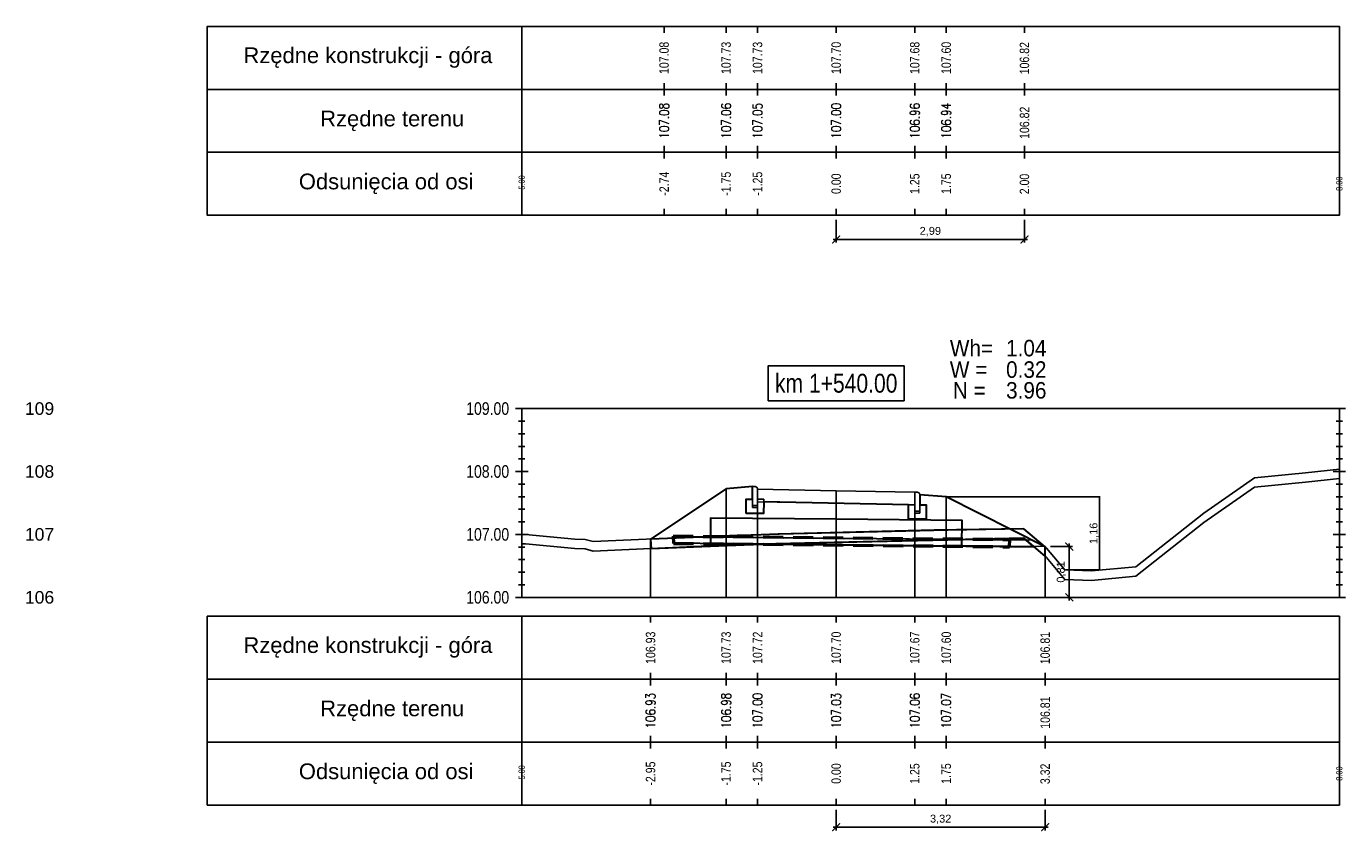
# Model space of a CAD drawing. Extents: x 7537626 to 7538805, y 5722894 to 5725486.
# Tile 83 of 105: x 7538560 to 7538581, y 5725456 to 5725468. Entities that reach past the tile are written whole.
import ezdxf

# ---------------------------------------------------------------- set-up
doc = ezdxf.new("R2010")
doc.units = 0
doc.header["$PDMODE"] = 35
doc.header["$PDSIZE"] = 0.3
doc.linetypes.add('HIDDEN', pattern=[9.525, 6.35, -3.175])
for name, color, linetype in [('C-DROGI-PROFILE', 7, 'Continuous'), ('C-DROGI-PROFILE-ETYKIETY', 7, 'Continuous'), ('C-DROGI-PRZEKROJE-ETYKIETY', 7, 'Continuous'), ('C-POPRZECZKA-przekrój', 2, 'Continuous'), ('C-POPRZECZKA-widok', 1, 'Continuous')]:
    doc.layers.add(name, color=color, linetype=linetype)
for name, color, linetype, true_color in [('C-humus', 7, 'Continuous', 0x003df5), ('C-Teren', 7, 'Continuous', 0x008521), ('poprzeczki', 7, 'Continuous', 0x0000d6)]:
    doc.layers.add(name, color=color, linetype=linetype, true_color=true_color)
for name, color, linetype, lineweight, plot in [('D-1.pow. hum.', 7, 'Continuous', 30, False), ('D-2.wykop', 30, 'Continuous', 30, False), ('D-3.nasyp', 4, 'Continuous', 30, False)]:
    doc.layers.add(name, color=color, linetype=linetype, lineweight=lineweight, plot=plot)
doc.layers.add('D-roboty-ziemne-opis', color=2, linetype='Continuous', lineweight=30)
doc.layers.add('Pom-plan', color=4, linetype='Continuous', plot=False)
doc.styles.add('2mm08', font='arial.ttf', dxfattribs={"width": 0.8})
doc.styles.add('opis_50', font='arial.ttf', dxfattribs={"height": 0.125})
doc.styles.get("Standard").update_dxf_attribs({"font": 'arial.ttf'})
doc.dimstyles.new('OPIS_50', dxfattribs={"dimscale": 0.5, "dimtxt": 0.125, "dimasz": 0.25, "dimexe": 0.1, "dimexo": 0.15, "dimgap": 0.1, "dimtad": 1, "dimzin": 0, "dimtxsty": 'opis_50', "dimblk": 'ARCHTICK', "dimcen": 0.15, "dimdle": 0.1, "dimaunit": 2, "dimadec": 4, "dimazin": 0, "dimtfac": 1, "dimtmove": 0, "dimatfit": 3, "dimfxl": 1, "dimarcsym": 0})

# ---------------------------------------------------------------- blocks, each defined once
blk = doc.blocks.new('_ArchTick')
at = {"color": 0, "linetype": 'ByBlock', "const_width": 0.15}
blk.add_lwpolyline([(-0.5, -0.5), (0.5, 0.5)], dxfattribs=at)
blk = doc.blocks.new('*D17')
at = {"layer": 'Defpoints', "color": 0, "transparency": 16777216}
for p in [(7538574.225, 5725460.884), (7538576.113, 5725459.723), (7538576.663, 5725459.723)]:
    blk.add_point(p, dxfattribs=at)
at = {"layer": 'poprzeczki', "color": 0, "lineweight": -2, "transparency": 16777216}
for p, q in [((7538574.24, 5725460.884), (7538576.673, 5725460.884)), ((7538576.663, 5725460.894), (7538576.663, 5725459.713)), ((7538576.128, 5725459.723), (7538576.673, 5725459.723))]:
    blk.add_line(p, q, dxfattribs=at)
at = {"layer": 'poprzeczki', "color": 0, "lineweight": -2, "transparency": 16777216, "xscale": 0.025, "yscale": 0.025, "zscale": 0.025}
for p, rotation in [((7538576.663, 5725460.884), 90), ((7538576.663, 5725459.723), 270)]:
    blk.add_blockref('_ArchTick', p, dxfattribs=dict(at, rotation=rotation))
at = {"layer": 'poprzeczki', "color": 0, "transparency": 16777216, "insert": (7538576.578, 5725460.304), "char_height": 0.125, "attachment_point": 5, "rotation": 90, "style": 'opis_50'}
blk.add_mtext('1,16', dxfattribs=at)
blk = doc.blocks.new('geokrata')
at = {"layer": 'C-POPRZECZKA-przekrój', "color": 172, "linetype": 'HIDDEN', "lineweight": 50, "ltscale": 0.05, "true_color": 0x0000cc}
for p, q in [((7538464.885, 5725469.743), (7538470.234, 5725469.689)), ((7538464.887, 5725469.627), (7538470.233, 5725469.573))]:
    blk.add_line(p, q, dxfattribs=at)
at = {"layer": 'C-POPRZECZKA-przekrój', "color": 98, "linetype": 'Continuous', "lineweight": 30, "true_color": 0x006100}
for p, q in [((7538464.892, 5725469.735), (7538465.726, 5725469.726)), ((7538464.893, 5725469.635), (7538465.725, 5725469.626)), ((7538469.225, 5725469.591), (7538470.225, 5725469.581))]:
    blk.add_line(p, q, dxfattribs=at)
for points in [[(7538467.479, 5725470.009), (7538465.479, 5725470.029), (7538465.475, 5725469.629), (7538469.475, 5725469.589), (7538469.479, 5725469.989), (7538467.479, 5725470.009), (7538465.479, 5725470.029), (7538465.476, 5725469.729), (7538470.226, 5725469.681)], [(7538464.892, 5725469.735), (7538464.893, 5725469.635)], [(7538470.225, 5725469.581), (7538470.226, 5725469.681)]]:
    blk.add_lwpolyline(points, dxfattribs=at)
at = {"layer": 'C-POPRZECZKA-przekrój', "color": 172, "linetype": 'HIDDEN', "lineweight": 50, "ltscale": 0.05, "true_color": 0x0000cc}
for points in [[(7538464.885, 5725469.743), (7538464.887, 5725469.627)], [(7538470.233, 5725469.573), (7538470.234, 5725469.689)]]:
    blk.add_lwpolyline(points, dxfattribs=at)
blk = doc.blocks.new('*D240')
at = {"layer": 'Defpoints', "color": 0, "transparency": 16777216}
for p in [(7538572.475, 5725455.986), (7538575.798, 5725455.986), (7538575.798, 5725455.633)]:
    blk.add_point(p, dxfattribs=at)
at = {"layer": 'Pom-plan', "color": 0, "lineweight": -2, "transparency": 16777216}
for p, q in [((7538572.475, 5725455.911), (7538572.475, 5725455.583)), ((7538575.798, 5725455.911), (7538575.798, 5725455.583)), ((7538572.425, 5725455.633), (7538575.848, 5725455.633))]:
    blk.add_line(p, q, dxfattribs=at)
at = {"layer": 'Pom-plan', "color": 0, "lineweight": -2, "transparency": 16777216, "xscale": 0.125, "yscale": 0.125, "zscale": 0.125, "rotation": 180}
blk.add_blockref('_ArchTick', (7538572.475, 5725455.633), dxfattribs=at)
at = {"layer": 'Pom-plan', "color": 0, "lineweight": -2, "transparency": 16777216, "xscale": 0.125, "yscale": 0.125, "zscale": 0.125}
blk.add_blockref('_ArchTick', (7538575.798, 5725455.633), dxfattribs=at)
at = {"layer": 'Pom-plan', "color": 0, "transparency": 16777216, "insert": (7538574.136, 5725455.758), "char_height": 0.125, "attachment_point": 5, "style": 'opis_50'}
blk.add_mtext('3,32', dxfattribs=at)
blk = doc.blocks.new('*D241')
at = {"layer": 'Defpoints', "color": 0, "transparency": 16777216}
for p in [(7538575.806, 5725460.094), (7538576.181, 5725460.094), (7538575.798, 5725459.286)]:
    blk.add_point(p, dxfattribs=at)
at = {"layer": 'Pom-plan', "color": 0, "lineweight": -2, "transparency": 16777216}
for p, q in [((7538575.881, 5725460.094), (7538576.231, 5725460.094)), ((7538576.181, 5725459.236), (7538576.181, 5725460.144)), ((7538575.873, 5725459.286), (7538576.231, 5725459.286))]:
    blk.add_line(p, q, dxfattribs=at)
at = {"layer": 'Pom-plan', "color": 0, "lineweight": -2, "transparency": 16777216, "xscale": 0.125, "yscale": 0.125, "zscale": 0.125}
for p, rotation in [((7538576.181, 5725460.094), 90), ((7538576.181, 5725459.286), 270)]:
    blk.add_blockref('_ArchTick', p, dxfattribs=dict(at, rotation=rotation))
at = {"layer": 'Pom-plan', "color": 0, "transparency": 16777216, "insert": (7538576.056, 5725459.69), "char_height": 0.125, "attachment_point": 5, "rotation": 90, "style": 'opis_50'}
blk.add_mtext('0,81', dxfattribs=at)
blk = doc.blocks.new('*D242')
at = {"layer": 'Defpoints', "color": 0, "transparency": 16777216}
for p in [(7538572.475, 5725465.361), (7538575.469, 5725465.361), (7538575.469, 5725464.975)]:
    blk.add_point(p, dxfattribs=at)
at = {"layer": 'Pom-plan', "color": 0, "lineweight": -2, "transparency": 16777216}
for p, q in [((7538572.475, 5725465.286), (7538572.475, 5725464.925)), ((7538575.469, 5725465.286), (7538575.469, 5725464.925)), ((7538572.425, 5725464.975), (7538575.519, 5725464.975))]:
    blk.add_line(p, q, dxfattribs=at)
at = {"layer": 'Pom-plan', "color": 0, "lineweight": -2, "transparency": 16777216, "xscale": 0.125, "yscale": 0.125, "zscale": 0.125, "rotation": 180}
blk.add_blockref('_ArchTick', (7538572.475, 5725464.975), dxfattribs=at)
at = {"layer": 'Pom-plan', "color": 0, "lineweight": -2, "transparency": 16777216, "xscale": 0.125, "yscale": 0.125, "zscale": 0.125}
blk.add_blockref('_ArchTick', (7538575.469, 5725464.975), dxfattribs=at)
at = {"layer": 'Pom-plan', "color": 0, "transparency": 16777216, "insert": (7538573.972, 5725465.1), "char_height": 0.125, "attachment_point": 5, "style": 'opis_50'}
blk.add_mtext('2,99', dxfattribs=at)

msp = doc.modelspace()

# ---------------------------------------------------------------- linework, layer by layer
at = {"layer": 'C-DROGI-PROFILE', "color": 7, "linetype": 'Continuous', "lineweight": -3}
for p, q in [((7538569.739, 5725468.361), (7538569.739, 5725468.261)), ((7538570.725, 5725468.361), (7538570.725, 5725468.261)), ((7538571.225, 5725468.361), (7538571.225, 5725468.261)), ((7538572.475, 5725468.361), (7538572.475, 5725468.261)), ((7538573.725, 5725468.361), (7538573.725, 5725468.261)), ((7538574.225, 5725468.361), (7538574.225, 5725468.261)), ((7538575.469, 5725468.361), (7538575.469, 5725468.261)), ((7538569.739, 5725467.361), (7538569.739, 5725467.461)), ((7538569.739, 5725467.361), (7538569.739, 5725467.261)), ((7538570.725, 5725467.361), (7538570.725, 5725467.461)), ((7538570.725, 5725467.361), (7538570.725, 5725467.261)), ((7538571.225, 5725467.361), (7538571.225, 5725467.461)), ((7538571.225, 5725467.361), (7538571.225, 5725467.261)), ((7538572.475, 5725467.361), (7538572.475, 5725467.461)), ((7538572.475, 5725467.361), (7538572.475, 5725467.261)), ((7538573.725, 5725467.361), (7538573.725, 5725467.461)), ((7538573.725, 5725467.361), (7538573.725, 5725467.261)), ((7538574.225, 5725467.361), (7538574.225, 5725467.461)), ((7538574.225, 5725467.361), (7538574.225, 5725467.261)), ((7538575.469, 5725467.361), (7538575.469, 5725467.461)), ((7538575.469, 5725467.361), (7538575.469, 5725467.261)), ((7538569.739, 5725466.361), (7538569.739, 5725466.461)), ((7538569.739, 5725466.361), (7538569.739, 5725466.261)), ((7538570.725, 5725466.361), (7538570.725, 5725466.461)), ((7538570.725, 5725466.361), (7538570.725, 5725466.261)), ((7538571.225, 5725466.361), (7538571.225, 5725466.461)), ((7538571.225, 5725466.361), (7538571.225, 5725466.261)), ((7538572.475, 5725466.361), (7538572.475, 5725466.461)), ((7538572.475, 5725466.361), (7538572.475, 5725466.261)), ((7538573.725, 5725466.361), (7538573.725, 5725466.461)), ((7538573.725, 5725466.361), (7538573.725, 5725466.261)), ((7538574.225, 5725466.361), (7538574.225, 5725466.461)), ((7538574.225, 5725466.361), (7538574.225, 5725466.261)), ((7538575.469, 5725466.361), (7538575.469, 5725466.461)), ((7538575.469, 5725466.361), (7538575.469, 5725466.261)), ((7538569.739, 5725465.361), (7538569.739, 5725465.461)), ((7538570.725, 5725465.361), (7538570.725, 5725465.461)), ((7538571.225, 5725465.361), (7538571.225, 5725465.461)), ((7538572.475, 5725465.361), (7538572.475, 5725465.461)), ((7538573.725, 5725465.361), (7538573.725, 5725465.461)), ((7538574.225, 5725465.361), (7538574.225, 5725465.461)), ((7538575.469, 5725465.361), (7538575.469, 5725465.461)), ((7538569.524, 5725458.986), (7538569.524, 5725458.886)), ((7538570.725, 5725458.986), (7538570.725, 5725458.886)), ((7538571.225, 5725458.986), (7538571.225, 5725458.886)), ((7538572.475, 5725458.986), (7538572.475, 5725458.886)), ((7538573.725, 5725458.986), (7538573.725, 5725458.886)), ((7538574.225, 5725458.986), (7538574.225, 5725458.886)), ((7538575.798, 5725458.986), (7538575.798, 5725458.886)), ((7538569.524, 5725457.986), (7538569.524, 5725458.086)), ((7538569.524, 5725457.986), (7538569.524, 5725457.886)), ((7538570.725, 5725457.986), (7538570.725, 5725458.086)), ((7538570.725, 5725457.986), (7538570.725, 5725457.886)), ((7538571.225, 5725457.986), (7538571.225, 5725458.086)), ((7538571.225, 5725457.986), (7538571.225, 5725457.886)), ((7538572.475, 5725457.986), (7538572.475, 5725458.086)), ((7538572.475, 5725457.986), (7538572.475, 5725457.886)), ((7538573.725, 5725457.986), (7538573.725, 5725458.086)), ((7538573.725, 5725457.986), (7538573.725, 5725457.886)), ((7538574.225, 5725457.986), (7538574.225, 5725458.086)), ((7538574.225, 5725457.986), (7538574.225, 5725457.886)), ((7538575.798, 5725457.986), (7538575.798, 5725458.086)), ((7538575.798, 5725457.986), (7538575.798, 5725457.886)), ((7538569.524, 5725456.986), (7538569.524, 5725457.086)), ((7538570.725, 5725456.986), (7538570.725, 5725457.086)), ((7538571.225, 5725456.986), (7538571.225, 5725457.086)), ((7538572.475, 5725456.986), (7538572.475, 5725457.086)), ((7538573.725, 5725456.986), (7538573.725, 5725457.086)), ((7538574.225, 5725456.986), (7538574.225, 5725457.086)), ((7538575.798, 5725456.986), (7538575.798, 5725457.086)), ((7538569.524, 5725456.986), (7538569.524, 5725456.886)), ((7538570.725, 5725456.986), (7538570.725, 5725456.886)), ((7538571.225, 5725456.986), (7538571.225, 5725456.886)), ((7538572.475, 5725456.986), (7538572.475, 5725456.886)), ((7538573.725, 5725456.986), (7538573.725, 5725456.886)), ((7538574.225, 5725456.986), (7538574.225, 5725456.886)), ((7538575.798, 5725456.986), (7538575.798, 5725456.886)), ((7538569.524, 5725455.986), (7538569.524, 5725456.086)), ((7538570.725, 5725455.986), (7538570.725, 5725456.086)), ((7538571.225, 5725455.986), (7538571.225, 5725456.086)), ((7538572.475, 5725455.986), (7538572.475, 5725456.086)), ((7538573.725, 5725455.986), (7538573.725, 5725456.086)), ((7538574.225, 5725455.986), (7538574.225, 5725456.086)), ((7538575.798, 5725455.986), (7538575.798, 5725456.086))]:
    msp.add_line(p, q, dxfattribs=at)
at = {"layer": 'C-DROGI-PROFILE', "color": 1, "linetype": 'Continuous', "lineweight": -3}
for points in [[(7538567.475, 5725467.361), (7538567.475, 5725468.361), (7538562.475, 5725468.361), (7538562.475, 5725467.361)], [(7538567.475, 5725467.361), (7538580.475, 5725467.361), (7538580.475, 5725468.361), (7538567.475, 5725468.361)], [(7538567.475, 5725466.361), (7538567.475, 5725467.361), (7538562.475, 5725467.361), (7538562.475, 5725466.361)], [(7538567.475, 5725466.361), (7538580.475, 5725466.361), (7538580.475, 5725467.361), (7538567.475, 5725467.361)], [(7538567.475, 5725465.361), (7538567.475, 5725466.361), (7538562.475, 5725466.361), (7538562.475, 5725465.361)], [(7538567.475, 5725465.361), (7538580.475, 5725465.361), (7538580.475, 5725466.361), (7538567.475, 5725466.361)], [(7538567.475, 5725457.986), (7538567.475, 5725458.986), (7538562.475, 5725458.986), (7538562.475, 5725457.986)], [(7538567.475, 5725457.986), (7538580.475, 5725457.986), (7538580.475, 5725458.986), (7538567.475, 5725458.986)], [(7538567.475, 5725456.986), (7538567.475, 5725457.986), (7538562.475, 5725457.986), (7538562.475, 5725456.986)], [(7538567.475, 5725456.986), (7538580.475, 5725456.986), (7538580.475, 5725457.986), (7538567.475, 5725457.986)], [(7538567.475, 5725455.986), (7538567.475, 5725456.986), (7538562.475, 5725456.986), (7538562.475, 5725455.986)], [(7538567.475, 5725455.986), (7538580.475, 5725455.986), (7538580.475, 5725456.986), (7538567.475, 5725456.986)]]:
    msp.add_3dface(points, dxfattribs=at)
at = {"layer": 'C-DROGI-PRZEKROJE-ETYKIETY', "color": 1, "linetype": 'Continuous', "lineweight": -3}
for p, q in [((7538570.725, 5725461.014), (7538570.725, 5725459.286)), ((7538571.225, 5725461.007), (7538571.225, 5725459.286)), ((7538572.475, 5725460.982), (7538572.475, 5725459.286)), ((7538573.725, 5725460.957), (7538573.725, 5725459.286)), ((7538574.225, 5725460.884), (7538574.225, 5725459.286)), ((7538569.524, 5725460.213), (7538569.524, 5725459.286))]:
    msp.add_line(p, q, dxfattribs=at)
msp.add_lwpolyline([(7538575.798, 5725460.094), (7538575.798, 5725459.286)], dxfattribs=at)
at = {"layer": 'C-humus'}
for p, q in [((7538578.323, 5725460.476), (7538579.125, 5725461.039)), ((7538579.125, 5725461.039), (7538579.936, 5725461.117)), ((7538579.936, 5725461.117), (7538580.475, 5725461.174)), ((7538577.239, 5725459.622), (7538578.323, 5725460.476)), ((7538570.903, 5725460.125), (7538574.248, 5725460.207)), ((7538574.248, 5725460.207), (7538575.459, 5725460.226)), ((7538575.459, 5725460.226), (7538575.817, 5725459.921)), ((7538567.475, 5725460.139), (7538567.533, 5725460.137)), ((7538567.533, 5725460.137), (7538568.321, 5725460.064)), ((7538568.321, 5725460.064), (7538568.482, 5725460.058)), ((7538568.482, 5725460.058), (7538568.613, 5725460.023)), ((7538568.613, 5725460.023), (7538570.903, 5725460.125)), ((7538575.817, 5725459.921), (7538576.113, 5725459.573)), ((7538576.113, 5725459.573), (7538576.533, 5725459.556)), ((7538576.533, 5725459.556), (7538577.239, 5725459.622))]:
    msp.add_line(p, q, dxfattribs=at)
at = {"layer": 'C-POPRZECZKA-przekrój', "color": 2, "linetype": 'Continuous', "lineweight": -3}
for p, q in [((7538570.725, 5725461.014), (7538571.145, 5725461.047)), ((7538571.185, 5725461.047), (7538571.145, 5725461.047)), ((7538571.145, 5725461.047), (7538571.145, 5725460.717)), ((7538571.19, 5725461.047), (7538571.185, 5725461.047)), ((7538571.199, 5725461.045), (7538571.19, 5725461.047)), ((7538571.207, 5725461.04), (7538571.199, 5725461.045)), ((7538571.213, 5725461.036), (7538571.207, 5725461.04)), ((7538569.524, 5725460.213), (7538570.725, 5725461.014)), ((7538571.045, 5725460.617), (7538571.045, 5725460.847)), ((7538571.045, 5725460.847), (7538571.145, 5725460.847)), ((7538571.145, 5725460.847), (7538571.145, 5725460.747)), ((7538571.218, 5725461.03), (7538571.213, 5725461.036)), ((7538571.222, 5725461.023), (7538571.218, 5725461.03)), ((7538571.224, 5725461.015), (7538571.222, 5725461.023)), ((7538571.225, 5725461.007), (7538571.224, 5725461.015)), ((7538571.225, 5725461.007), (7538572.475, 5725460.982)), ((7538571.225, 5725461.007), (7538571.226, 5725460.807)), ((7538571.225, 5725460.717), (7538571.225, 5725461.007)), ((7538571.225, 5725461.007), (7538571.225, 5725460.847)), ((7538571.225, 5725460.847), (7538571.325, 5725460.847)), ((7538571.325, 5725460.847), (7538571.325, 5725460.617)), ((7538572.475, 5725460.782), (7538572.475, 5725460.982)), ((7538572.475, 5725460.982), (7538573.725, 5725460.957)), ((7538573.725, 5725460.957), (7538573.724, 5725460.757)), ((7538573.765, 5725460.957), (7538573.725, 5725460.957)), ((7538573.725, 5725460.957), (7538573.725, 5725460.627)), ((7538573.77, 5725460.957), (7538573.765, 5725460.957)), ((7538573.779, 5725460.955), (7538573.77, 5725460.957)), ((7538573.787, 5725460.95), (7538573.779, 5725460.955)), ((7538573.793, 5725460.946), (7538573.787, 5725460.95)), ((7538573.798, 5725460.94), (7538573.793, 5725460.946)), ((7538573.802, 5725460.933), (7538573.798, 5725460.94)), ((7538573.804, 5725460.925), (7538573.802, 5725460.933)), ((7538573.805, 5725460.917), (7538573.804, 5725460.925)), ((7538573.805, 5725460.627), (7538573.805, 5725460.917)), ((7538573.805, 5725460.917), (7538573.805, 5725460.757)), ((7538573.805, 5725460.917), (7538574.225, 5725460.884)), ((7538571.325, 5725460.617), (7538571.045, 5725460.617)), ((7538571.145, 5725460.747), (7538571.225, 5725460.747)), ((7538571.145, 5725460.717), (7538571.225, 5725460.717)), ((7538571.226, 5725460.807), (7538572.475, 5725460.782)), ((7538572.475, 5725460.782), (7538573.724, 5725460.757)), ((7538573.625, 5725460.527), (7538573.625, 5725460.757)), ((7538573.625, 5725460.757), (7538573.725, 5725460.757)), ((7538573.725, 5725460.757), (7538573.725, 5725460.657)), ((7538573.725, 5725460.657), (7538573.805, 5725460.657)), ((7538573.725, 5725460.627), (7538573.805, 5725460.627)), ((7538573.805, 5725460.757), (7538573.905, 5725460.757)), ((7538573.905, 5725460.757), (7538573.905, 5725460.527)), ((7538573.905, 5725460.527), (7538573.625, 5725460.527))]:
    msp.add_line(p, q, dxfattribs=at)
at = {"layer": 'C-POPRZECZKA-przekrój'}
for points in [[(7538574.225, 5725460.884), (7538575.79, 5725460.094)], [(7538575.226, 5725460.2), (7538575.588, 5725460.196)], [(7538575.225, 5725460.1), (7538575.79, 5725460.094)]]:
    msp.add_lwpolyline(points, dxfattribs=at)
at = {"layer": 'C-POPRZECZKA-widok', "color": 1, "linetype": 'Continuous', "lineweight": -3}
for p, q in [((7538567.375, 5725462.286), (7538580.575, 5725462.286)), ((7538567.425, 5725462.086), (7538567.525, 5725462.086)), ((7538567.475, 5725459.286), (7538567.475, 5725462.286)), ((7538580.425, 5725462.086), (7538580.525, 5725462.086)), ((7538580.475, 5725459.286), (7538580.475, 5725462.286)), ((7538567.425, 5725461.886), (7538567.525, 5725461.886)), ((7538580.425, 5725461.886), (7538580.525, 5725461.886)), ((7538567.425, 5725461.686), (7538567.525, 5725461.686)), ((7538580.425, 5725461.686), (7538580.525, 5725461.686)), ((7538567.425, 5725461.486), (7538567.525, 5725461.486)), ((7538580.425, 5725461.486), (7538580.525, 5725461.486)), ((7538567.375, 5725461.286), (7538567.575, 5725461.286)), ((7538567.425, 5725461.286), (7538567.525, 5725461.286)), ((7538580.375, 5725461.286), (7538580.575, 5725461.286)), ((7538580.425, 5725461.286), (7538580.525, 5725461.286)), ((7538567.425, 5725461.086), (7538567.525, 5725461.086)), ((7538580.425, 5725461.086), (7538580.525, 5725461.086)), ((7538567.425, 5725460.886), (7538567.525, 5725460.886)), ((7538580.425, 5725460.886), (7538580.525, 5725460.886)), ((7538567.425, 5725460.686), (7538567.525, 5725460.686)), ((7538580.425, 5725460.686), (7538580.525, 5725460.686)), ((7538567.425, 5725460.486), (7538567.525, 5725460.486)), ((7538580.425, 5725460.486), (7538580.525, 5725460.486)), ((7538567.375, 5725460.286), (7538567.575, 5725460.286)), ((7538567.425, 5725460.286), (7538567.525, 5725460.286)), ((7538580.375, 5725460.286), (7538580.575, 5725460.286)), ((7538580.425, 5725460.286), (7538580.525, 5725460.286)), ((7538567.425, 5725460.086), (7538567.525, 5725460.086)), ((7538580.425, 5725460.086), (7538580.525, 5725460.086)), ((7538567.425, 5725459.886), (7538567.525, 5725459.886)), ((7538580.425, 5725459.886), (7538580.525, 5725459.886)), ((7538567.425, 5725459.686), (7538567.525, 5725459.686)), ((7538580.425, 5725459.686), (7538580.525, 5725459.686)), ((7538567.425, 5725459.486), (7538567.525, 5725459.486)), ((7538580.425, 5725459.486), (7538580.525, 5725459.486)), ((7538567.375, 5725459.286), (7538580.575, 5725459.286))]:
    msp.add_line(p, q, dxfattribs=at)
at = {"layer": 'C-POPRZECZKA-widok', "color": 3, "linetype": 'Continuous', "lineweight": -3}
msp.add_3dface([(7538571.395, 5725462.411), (7538573.555, 5725462.411), (7538573.555, 5725462.968), (7538571.395, 5725462.968)], dxfattribs=at)
at = {"layer": 'C-Teren'}
for p, q in [((7538579.125, 5725461.189), (7538579.936, 5725461.267)), ((7538579.936, 5725461.267), (7538580.475, 5725461.324)), ((7538578.323, 5725460.626), (7538579.125, 5725461.189)), ((7538577.239, 5725459.772), (7538578.323, 5725460.626)), ((7538567.475, 5725460.289), (7538567.533, 5725460.287)), ((7538567.533, 5725460.287), (7538568.321, 5725460.214)), ((7538568.321, 5725460.214), (7538568.482, 5725460.208)), ((7538568.482, 5725460.208), (7538568.613, 5725460.173)), ((7538568.613, 5725460.173), (7538570.903, 5725460.275)), ((7538570.903, 5725460.275), (7538574.248, 5725460.357)), ((7538574.248, 5725460.357), (7538575.459, 5725460.376)), ((7538575.459, 5725460.376), (7538575.817, 5725460.071)), ((7538575.817, 5725460.071), (7538576.113, 5725459.723)), ((7538576.113, 5725459.723), (7538576.533, 5725459.706)), ((7538576.533, 5725459.706), (7538577.239, 5725459.772))]:
    msp.add_line(p, q, dxfattribs=at)
at = {"layer": 'D-1.pow. hum.'}
msp.add_lwpolyline([(7538569.524, 5725460.213), (7538569.524, 5725460.063), (7538571.106, 5725460.13), (7538572.079, 5725460.154), (7538575.459, 5725460.226), (7538575.798, 5725459.938), (7538575.798, 5725460.088), (7538575.459, 5725460.376), (7538574.033, 5725460.352), (7538571.553, 5725460.291), (7538569.524, 5725460.213)], dxfattribs=at)
at = {"layer": 'D-2.wykop'}
msp.add_lwpolyline([(7538575.62, 5725460.09), (7538575.459, 5725460.226), (7538571.281, 5725460.131), (7538575.62, 5725460.09)], dxfattribs=at)
at = {"layer": 'D-3.nasyp'}
msp.add_lwpolyline([(7538571.045, 5725460.617), (7538571.045, 5725460.847), (7538571.145, 5725460.847), (7538571.145, 5725461.047), (7538570.725, 5725461.014), (7538569.524, 5725460.213), (7538569.531, 5725460.064), (7538571.281, 5725460.131), (7538575.612, 5725460.096), (7538575.798, 5725459.938), (7538575.798, 5725460.09), (7538574.225, 5725460.884), (7538573.805, 5725460.917), (7538573.805, 5725460.757), (7538573.905, 5725460.757), (7538573.905, 5725460.527), (7538573.625, 5725460.527), (7538573.625, 5725460.757), (7538571.325, 5725460.805), (7538571.321, 5725460.617), (7538571.045, 5725460.617)], dxfattribs=at)

# ---------------------------------------------------------------- block references
at = {"layer": 'C-POPRZECZKA-przekrój'}
msp.add_blockref('geokrata', (105, -9.482), dxfattribs=at)

# ---------------------------------------------------------------- texts
at = {"layer": 'C-DROGI-PROFILE', "color": 2}
for s, p in [('Rzędne konstrukcji - góra', (7538563.05, 5725467.778)), ('Rzędne terenu', (7538564.27, 5725466.772)), ('Odsunięcia od osi', (7538563.931, 5725465.772)), ('Rzędne konstrukcji - góra', (7538563.05, 5725458.403)), ('Rzędne terenu', (7538564.27, 5725457.397)), ('Odsunięcia od osi', (7538563.931, 5725456.397))]:
    msp.add_text(s, height=0.25, dxfattribs=at).set_placement(p)
at = {"layer": 'C-DROGI-PROFILE-ETYKIETY', "color": 1, "style": '2mm08', "width": 0.8}
for s, p in [('106.82', (7538575.543, 5725467.6)), ('106.82', (7538575.544, 5725466.573)), ('2.00', (7538575.543, 5725465.693)), ('106.81', (7538575.872, 5725458.225)), ('106.81', (7538575.873, 5725457.198)), ('3.32', (7538575.872, 5725456.318))]:
    msp.add_text(s, height=0.15, rotation=90, dxfattribs=at).set_placement(p)
at = {"layer": 'C-DROGI-PROFILE-ETYKIETY', "color": 1, "linetype": 'Continuous', "lineweight": -3, "char_height": 0.15, "attachment_point": 5, "rotation": 90, "style": '2mm08'}
for s, insert in [('107.08', (7538569.739, 5725467.861)), ('107.73', (7538570.725, 5725467.861)), ('107.73', (7538571.225, 5725467.861)), ('107.70', (7538572.475, 5725467.861)), ('107.68', (7538573.725, 5725467.861)), ('107.60', (7538574.225, 5725467.861)), ('{\\Fsimplex.shx|c238;107.08}', (7538569.739, 5725466.861)), ('{\\Fsimplex.shx|c238;107.06}', (7538570.725, 5725466.861)), ('{\\Fsimplex.shx|c238;107.05}', (7538571.225, 5725466.861)), ('{\\Fsimplex.shx|c238;107.00}', (7538572.475, 5725466.861)), ('{\\Fsimplex.shx|c238;106.96}', (7538573.725, 5725466.861)), ('{\\Fsimplex.shx|c238;106.94}', (7538574.225, 5725466.861)), ('-2.74', (7538569.739, 5725465.861)), ('-1.75', (7538570.725, 5725465.861)), ('-1.25', (7538571.225, 5725465.861)), ('0.00', (7538572.475, 5725465.861)), ('1.25', (7538573.725, 5725465.861)), ('1.75', (7538574.225, 5725465.861)), ('106.93', (7538569.524, 5725458.486)), ('107.73', (7538570.725, 5725458.486)), ('107.72', (7538571.225, 5725458.486)), ('107.70', (7538572.475, 5725458.486)), ('107.67', (7538573.725, 5725458.486)), ('107.60', (7538574.225, 5725458.486)), ('{\\Fsimplex.shx|c238;106.93}', (7538569.524, 5725457.486)), ('{\\Fsimplex.shx|c238;106.98}', (7538570.725, 5725457.486)), ('{\\Fsimplex.shx|c238;107.00}', (7538571.225, 5725457.486)), ('{\\Fsimplex.shx|c238;107.03}', (7538572.475, 5725457.486)), ('{\\Fsimplex.shx|c238;107.06}', (7538573.725, 5725457.486)), ('{\\Fsimplex.shx|c238;107.07}', (7538574.225, 5725457.486)), ('-2.95', (7538569.524, 5725456.486)), ('-1.75', (7538570.725, 5725456.486)), ('-1.25', (7538571.225, 5725456.486)), ('0.00', (7538572.475, 5725456.486)), ('1.25', (7538573.725, 5725456.486)), ('1.75', (7538574.225, 5725456.486))]:
    msp.add_mtext(s, dxfattribs=dict(at, insert=insert))
at = {"layer": 'C-DROGI-PROFILE-ETYKIETY', "color": 7, "linetype": 'Continuous', "lineweight": -3, "char_height": 0.1, "attachment_point": 5, "rotation": 90, "style": '2mm08'}
for s, insert in [('-5.00', (7538567.475, 5725465.861)), ('8.00', (7538580.475, 5725465.861)), ('-5.00', (7538567.475, 5725456.486)), ('8.00', (7538580.475, 5725456.486))]:
    msp.add_mtext(s, dxfattribs=dict(at, insert=insert))
at = {"layer": 'C-POPRZECZKA-widok', "color": 3, "linetype": 'Continuous', "lineweight": -3, "insert": (7538572.475, 5725462.536), "char_height": 0.3, "attachment_point": 8, "style": '2mm08'}
msp.add_mtext('km 1+540.00', dxfattribs=at)
at = {"layer": 'C-POPRZECZKA-widok', "color": 1, "linetype": 'Continuous', "lineweight": -3, "char_height": 0.2, "attachment_point": 4}
for s, insert in [('109', (7538559.575, 5725462.286)), ('108', (7538559.575, 5725461.286)), ('107', (7538559.575, 5725460.286)), ('106', (7538559.575, 5725459.286))]:
    msp.add_mtext(s, dxfattribs=dict(at, insert=insert))
at = {"layer": 'C-POPRZECZKA-widok', "color": 1, "linetype": 'Continuous', "lineweight": -3, "char_height": 0.2, "attachment_point": 6, "style": '2mm08'}
for s, insert in [('109.00', (7538567.275, 5725462.286)), ('108.00', (7538567.275, 5725461.286)), ('107.00', (7538567.275, 5725460.286)), ('106.00', (7538567.275, 5725459.286))]:
    msp.add_mtext(s, dxfattribs=dict(at, insert=insert))
at = {"layer": 'D-roboty-ziemne-opis', "lineweight": 25, "width": 0.9}
for s, p in [('Wh=', (7538574.282, 5725463.117)), ('1.04', (7538575.176, 5725463.117)), ('W =', (7538574.282, 5725462.776)), ('0.32', (7538575.176, 5725462.776)), ('N =', (7538574.33, 5725462.446)), ('3.96', (7538575.176, 5725462.446))]:
    msp.add_text(s, height=0.2625, dxfattribs=at).set_placement(p)

# ---------------------------------------------------------------- dimensions: what is measured, and where the dimension line sits
at = {"layer": 'Pom-plan'}
for base, p1, p2, picture, middle in [((7538575.469, 5725464.975), (7538572.475, 5725465.361), (7538575.469, 5725465.361), '*D242', (7538573.972, 5725465.1)), ((7538575.798, 5725455.633), (7538572.475, 5725455.986), (7538575.798, 5725455.986), '*D240', (7538574.136, 5725455.758))]:
    dim = msp.add_linear_dim(base=base, p1=p1, p2=p2, dimstyle='OPIS_50', dxfattribs=at)
    dim.commit()
    dim.dimension.update_dxf_attribs({"geometry": picture, "text_midpoint": middle})
dim = msp.add_linear_dim(base=(7538576.181, 5725460.094), p1=(7538575.798, 5725459.286), p2=(7538575.806, 5725460.094), angle=90, dimstyle='OPIS_50', dxfattribs=at)
dim.commit()
dim.dimension.update_dxf_attribs({"geometry": '*D241', "text_midpoint": (7538576.056, 5725459.69)})
at = {"layer": 'poprzeczki'}
dim = msp.add_linear_dim(base=(7538576.663, 5725459.723), p1=(7538574.225, 5725460.884), p2=(7538576.113, 5725459.723), angle=90, dimstyle='OPIS_50', override={"dimscale": 0.1}, dxfattribs=at)
dim.commit()
dim.dimension.update_dxf_attribs({"geometry": '*D17', "text_midpoint": (7538576.578, 5725460.304)})

doc.saveas('drawing.dxf')
